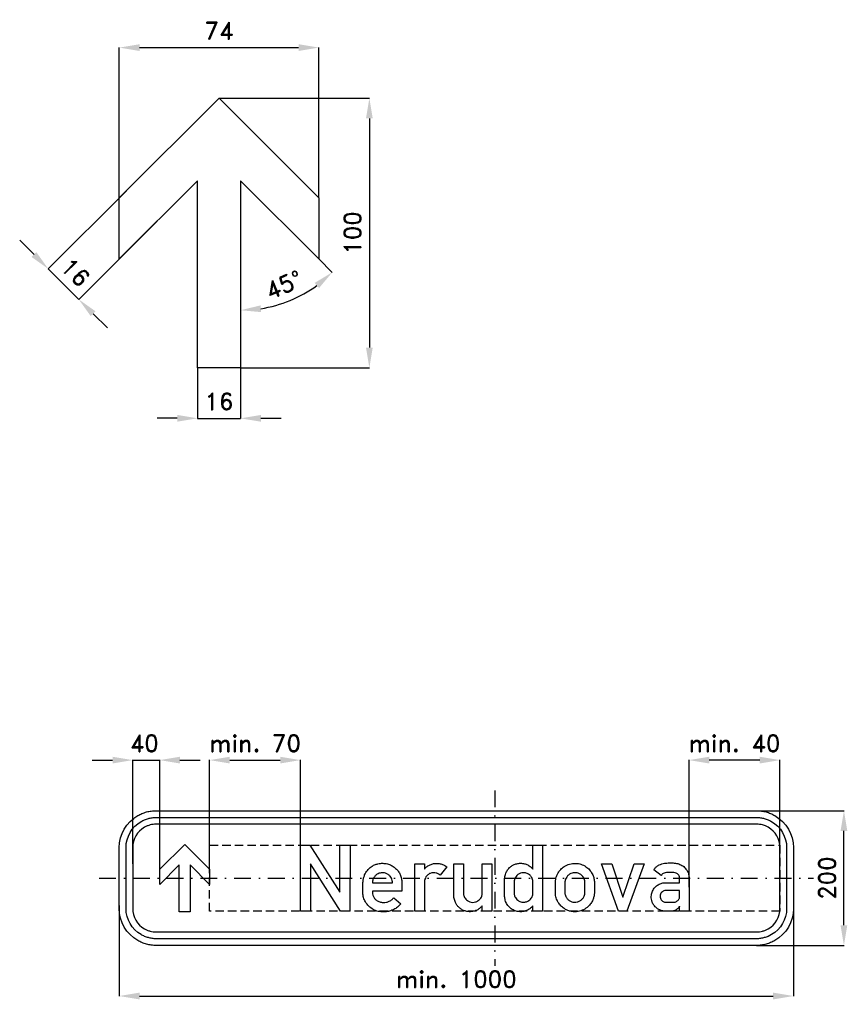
# Model space of a CAD drawing. Header units: millimetres. Extents: x -648 to 13880, y -187 to 1472.
import ezdxf

# ---------------------------------------------------------------- set-up
doc = ezdxf.new("R2010")
doc.units = ezdxf.units.MM
doc.header["$LTSCALE"] = 5
doc.linetypes.add('ČERCHOVANÁX2', pattern=[2, 1, -0.5, 0, -0.5])
doc.linetypes.add('ČÁRKOVANÁX2', pattern=[1.5, 1, -0.5])
doc.layers.add('Kóty', color=2, linetype='Continuous')
doc.layers.add('Značka', color=7, linetype='Continuous')
doc.styles.get("Standard").update_dxf_attribs({"font": 'romand.shx', "height": 25})
doc.dimstyles.get("Standard").update_dxf_attribs({"dimtxt": 25, "dimasz": 30, "dimexe": 0.18, "dimexo": 0.0625, "dimgap": 12.5, "dimtad": 1, "dimdec": 0, "dimzin": 0, "dimdsep": 46, "dimtxsty": 'Standard', "dimcen": 0.09, "dimadec": 0, "dimazin": 0, "dimtfac": 1, "dimtdec": 0, "dimtofl": 0, "dimtmove": 0, "dimatfit": 3, "dimfxl": 1, "dimtolj": 1, "dimtzin": 0, "dimarcsym": 0})

# ---------------------------------------------------------------- blocks, each defined once
blk = doc.blocks.new('*D2')
at = {"layer": 'Defpoints', "color": 0, "transparency": 16777216}
for p in [(-500, -40.5), (500, -43.7), (500, -175)]:
    blk.add_point(p, dxfattribs=at)
at = {"layer": 'Kóty', "color": 0, "lineweight": -2, "transparency": 16777216}
for p, q in [((-500, -40.6), (-500, -175.2)), ((500, -43.8), (500, -175.2)), ((-470, -175), (470, -175))]:
    blk.add_line(p, q, dxfattribs=at)
at = {"layer": 'Kóty', "color": 0, "transparency": 16777216}
for points in [[(-470, -170), (-470, -180), (-500, -175)], [(470, -170), (470, -180), (500, -175)]]:
    blk.add_solid(points, dxfattribs=at)
at = {"layer": 'Kóty', "color": 0, "transparency": 16777216, "insert": (0, -150), "char_height": 25, "attachment_point": 5}
blk.add_mtext('\\A1;min. 1000', dxfattribs=at)
blk = doc.blocks.new('*D3')
at = {"layer": 'Defpoints', "color": 0, "transparency": 16777216}
for p in [(426.8, 100), (575, 100), (445, -100)]:
    blk.add_point(p, dxfattribs=at)
at = {"layer": 'Kóty', "color": 0, "lineweight": -2, "transparency": 16777216}
for p, q in [((426.9, 100), (575.2, 100)), ((575, -70), (575, 70)), ((445.1, -100), (575.2, -100))]:
    blk.add_line(p, q, dxfattribs=at)
at = {"layer": 'Kóty', "color": 0, "transparency": 16777216}
for points in [[(570, 70), (580, 70), (575, 100)], [(570, -70), (580, -70), (575, -100)]]:
    blk.add_solid(points, dxfattribs=at)
at = {"layer": 'Kóty', "color": 0, "transparency": 16777216, "insert": (550, 0), "char_height": 25, "attachment_point": 5, "rotation": 90}
blk.add_mtext('\\A1;200', dxfattribs=at)
blk = doc.blocks.new('*D4')
at = {"layer": 'Defpoints', "color": 0, "transparency": 16777216}
for p in [(-384, 757.1), (-320, 757.1), (-320, 682.1)]:
    blk.add_point(p, dxfattribs=at)
at = {"layer": 'Kóty', "color": 0, "lineweight": -2, "transparency": 16777216}
for p, q in [((-384, 757), (-384, 681.9)), ((-320, 757), (-320, 681.9)), ((-414, 682.1), (-444, 682.1)), ((-290, 682.1), (-260, 682.1))]:
    blk.add_line(p, q, dxfattribs=at)
at = {"layer": 'Kóty', "color": 0, "transparency": 16777216}
for points in [[(-414, 687.1), (-414, 677.1), (-384, 682.1)], [(-290, 687.1), (-290, 677.1), (-320, 682.1)]]:
    blk.add_solid(points, dxfattribs=at)
at = {"layer": 'Kóty', "color": 0, "transparency": 16777216, "insert": (-352, 707.1), "char_height": 25, "attachment_point": 5}
blk.add_mtext('\\A1;16', dxfattribs=at)
blk = doc.blocks.new('*D5')
at = {"layer": 'Defpoints', "color": 0, "transparency": 16777216}
for p in [(-204, 1232.1), (-500, 1009.1), (-204, 1009.1)]:
    blk.add_point(p, dxfattribs=at)
at = {"layer": 'Kóty', "color": 0, "lineweight": -2, "transparency": 16777216}
for p, q in [((-500, 1009.2), (-500, 1232.3)), ((-470, 1232.1), (-234, 1232.1)), ((-204, 1009.2), (-204, 1232.3))]:
    blk.add_line(p, q, dxfattribs=at)
at = {"layer": 'Kóty', "color": 0, "transparency": 16777216}
for points in [[(-470, 1237.1), (-470, 1227.1), (-500, 1232.1)], [(-234, 1237.1), (-234, 1227.1), (-204, 1232.1)]]:
    blk.add_solid(points, dxfattribs=at)
at = {"layer": 'Kóty', "color": 0, "transparency": 16777216, "insert": (-352, 1257.1), "char_height": 25, "attachment_point": 5}
blk.add_mtext('\\A1;74', dxfattribs=at)
blk = doc.blocks.new('*D6')
at = {"layer": 'Defpoints', "color": 0, "transparency": 16777216}
for p in [(-352, 1157.1), (-320, 757.1), (-129, 757.1)]:
    blk.add_point(p, dxfattribs=at)
at = {"layer": 'Kóty', "color": 0, "lineweight": -2, "transparency": 16777216}
for p, q in [((-351.9, 1157.1), (-128.8, 1157.1)), ((-129, 1127.1), (-129, 787.1)), ((-319.9, 757.1), (-128.8, 757.1))]:
    blk.add_line(p, q, dxfattribs=at)
at = {"layer": 'Kóty', "color": 0, "transparency": 16777216}
for points in [[(-134, 1127.1), (-124, 1127.1), (-129, 1157.1)], [(-134, 787.1), (-124, 787.1), (-129, 757.1)]]:
    blk.add_solid(points, dxfattribs=at)
at = {"layer": 'Kóty', "color": 0, "transparency": 16777216, "insert": (-154, 957.1), "char_height": 25, "attachment_point": 5, "rotation": 90}
blk.add_mtext('\\A1;100', dxfattribs=at)
blk = doc.blocks.new('*D7')
at = {"layer": 'Defpoints', "color": 0, "transparency": 16777216}
for p in [(-320, 1034.6), (-320, 1034.6), (-204, 918.6), (-270.2, 848.9), (-320, 757.1)]:
    blk.add_point(p, dxfattribs=at)
at = {"layer": 'Kóty', "color": 0, "lineweight": -2, "transparency": 16777216}
blk.add_line((-204, 918.5), (-184, 898.5), dxfattribs=at)
blk.add_arc((-320, 1034.6), 192.2, 278.9513, 306.0487, dxfattribs=at)
at = {"layer": 'Kóty', "color": 0, "transparency": 16777216}
for points in [[(-210.1, 883), (-203.6, 875.4), (-184.1, 898.7)], [(-289.7, 839.7), (-290.5, 849.7), (-320, 842.4)]]:
    blk.add_solid(points, dxfattribs=at)
at = {"layer": 'Kóty', "color": 0, "transparency": 16777216, "insert": (-256, 880.1), "char_height": 25, "attachment_point": 5, "rotation": 22.5}
blk.add_mtext('\\A1;45°', dxfattribs=at)
blk = doc.blocks.new('*D8')
at = {"layer": 'Defpoints', "color": 0, "transparency": 16777216}
for p in [(-489.2, 1019.9), (-444, 974.6), (-560.1, 858.5)]:
    blk.add_point(p, dxfattribs=at)
at = {"layer": 'Kóty', "color": 0, "lineweight": -2, "transparency": 16777216}
for p, q in [((-489.3, 1019.8), (-605.4, 903.7)), ((-444, 974.6), (-560.2, 858.4)), ((-626.5, 925), (-647.7, 946.2)), ((-538.8, 837.3), (-517.6, 816.1))]:
    blk.add_line(p, q, dxfattribs=at)
at = {"layer": 'Kóty', "color": 0, "transparency": 16777216}
for points in [[(-623, 928.5), (-630.1, 921.5), (-605.3, 903.8)], [(-535.3, 840.9), (-542.4, 833.8), (-560.1, 858.5)]]:
    blk.add_solid(points, dxfattribs=at)
at = {"layer": 'Kóty', "color": 0, "transparency": 16777216, "insert": (-565, 898.8), "char_height": 25, "attachment_point": 5, "rotation": 315}
blk.add_mtext('\\A1;16', dxfattribs=at)

msp = doc.modelspace()

# ---------------------------------------------------------------- linework, layer by layer
at = {"layer": 'Kóty'}
for p, q in [((-540, 175), (-510, 175)), ((-480, 21.1), (-480, 175.2)), ((-440, 13.1), (-440, 175.2)), ((-410, 175), (-380, 175)), ((-366, 13.1), (-366, 175.2)), ((-336, 175), (-261.3, 175)), ((-231.3, 49.1), (-231.3, 175.2)), ((345.3, -13.4), (345.3, 175.2)), ((450, 175), (375.3, 175)), ((480, 49.1), (480, 175.2))]:
    msp.add_line(p, q, dxfattribs=at)
for points in [[(-605.3, 903.8), (-560.2, 858.4)], [(-384, 681.9), (-320, 681.9)], [(-480, 175), (-440, 175)]]:
    msp.add_lwpolyline(points, dxfattribs=at)
for points in [[(-510, 180), (-510, 170), (-480, 175)], [(-410, 180), (-410, 170), (-440, 175)], [(-336, 180), (-336, 170), (-366, 175)], [(-261.3, 180), (-261.3, 170), (-231.3, 175)], [(375.3, 180), (375.3, 170), (345.3, 175)], [(450, 180), (450, 170), (480, 175)]]:
    msp.add_solid(points, dxfattribs=at)
at = {"layer": 'Značka', "color": 6, "linetype": 'ČERCHOVANÁX2', "ltscale": 5}
msp.add_line((57, 130), (57, -130), dxfattribs=at)
at = {"layer": 'Značka', "color": 5}
for points in [[(-500, 1009.1), (-352, 1157.1), (-204, 1009.1), (-204, 918.6), (-320, 1034.6), (-320, 757.1), (-384, 757.1), (-384, 1034.6), (-500, 918.6), (-500, 1009.1)], [(-440, 13), (-403, 50), (-366, 13), (-366, -9.6), (-395, 19.4), (-395, -50), (-411, -50), (-411, 19.4), (-440, -9.6), (-440, 13)], [(-231.3, -49), (-231.3, 49), (-217.2, 49), (-172.7, -20.9), (-172.7, 49), (-157.7, 49), (-157.8, -49), (-171.9, -49), (-216.5, 20.9), (-216.5, -49), (-231.3, -49)], [(240.8, -49), (215.5, 21), (230.5, 21), (247, -28.1), (263.7, 21), (278.6, 21), (253.1, -49), (240.8, -49)]]:
    msp.add_lwpolyline(points, dxfattribs=at)
for points in [[(-445, -100), (-445.2, -100), (-445.4, -100, -0.032183), (-452.5, -99.5, -0.035454), (-459.5, -98.1, -0.036275), (-466.3, -95.8, -0.034433), (-472.6, -92.6, -0.03373), (-478.6, -88.6), (-483.9, -83.9), (-488.6, -78.6), (-492.6, -72.6), (-495.8, -66.3), (-498.1, -59.5), (-499.5, -52.5), (-500, -45.4), (-500, -45.2), (-500, -45), (-500, 45), (-500, 45.2), (-500, 45.4), (-499.5, 52.5), (-498.1, 59.5), (-495.8, 66.3), (-492.6, 72.6), (-488.6, 78.6), (-483.9, 83.9), (-478.6, 88.6, -0.034227), (-472.6, 92.6, -0.034061), (-466.3, 95.7, -0.033424), (-459.5, 98.1, -0.034124), (-452.5, 99.5, -0.036745), (-445.4, 100), (-445.2, 100), (-445, 100), (445, 100), (445.2, 100), (445.4, 100, -0.032177), (452.5, 99.5, -0.035434), (459.5, 98.1, -0.036231), (466.3, 95.8, -0.034387), (472.6, 92.6), (478.6, 88.6), (483.9, 83.9), (488.6, 78.6), (492.6, 72.6), (495.8, 66.3), (498.1, 59.5), (499.5, 52.5), (500, 45.4), (500, 45.2), (500, 45), (500, -45), (500, -45.2), (500, -45.4), (499.5, -52.5), (498.1, -59.5), (495.8, -66.3), (492.6, -72.6), (488.6, -78.6), (483.9, -83.9), (478.6, -88.6), (472.6, -92.6, -0.034074), (466.3, -95.7, -0.033398), (459.5, -98.1, -0.034121), (452.5, -99.5, -0.036746), (445.4, -100), (445.2, -100), (445, -100), (-445, -100)], [(-445, -90), (-445.2, -90), (-445.3, -90, -0.03218), (-451.2, -89.6, -0.035441), (-456.9, -88.4, -0.036275), (-462.4, -86.5, -0.034405), (-467.6, -83.9), (-472.4, -80.7), (-476.8, -76.8), (-480.7, -72.5), (-483.9, -67.6), (-486.5, -62.4), (-488.4, -56.9), (-489.6, -51.2), (-490, -45.4), (-490, -45.2), (-490, -45), (-490, 45), (-490, 45.2), (-490, 45.4), (-489.6, 51.2), (-488.4, 56.9), (-486.5, 62.4), (-483.9, 67.6), (-480.7, 72.5), (-476.8, 76.8), (-472.4, 80.7), (-467.6, 83.9, -0.034043), (-462.4, 86.5, -0.03341), (-456.9, 88.4, -0.034119), (-451.2, 89.6, -0.036742), (-445.3, 90), (-445.2, 90), (-445, 90), (445, 90), (445.2, 90), (445.4, 90, -0.032169), (451.2, 89.6, -0.035423), (456.9, 88.4, -0.036263), (462.4, 86.5, -0.034405), (467.6, 83.9), (472.4, 80.7), (476.8, 76.8), (480.7, 72.5), (483.9, 67.6), (486.5, 62.4), (488.4, 56.9), (489.6, 51.2), (490, 45.4), (490, 45.2), (490, 45), (490, -45), (490, -45.2), (490, -45.4), (489.6, -51.2), (488.4, -56.9), (486.5, -62.4), (483.9, -67.6), (480.7, -72.5), (476.8, -76.8), (472.4, -80.7), (467.6, -83.9), (462.4, -86.5, -0.033403), (456.9, -88.4, -0.034116), (451.2, -89.6, -0.036749), (445.4, -90), (445.2, -90), (445, -90), (-445, -90)], [(-445, -80), (445, -80), (445.1, -80), (445.3, -80, 0.032169), (449.8, -79.7, 0.035452), (454.2, -78.8, 0.036304), (458.5, -77.3), (462.6, -75.3), (466.4, -72.8), (469.8, -69.7), (472.8, -66.4), (475.3, -62.6), (477.3, -58.5), (478.8, -54.2), (479.7, -49.8), (480, -45.3), (480, -45.1), (480, -45), (480, 45), (480, 45.1), (480, 45.3), (479.7, 49.8), (478.8, 54.2), (477.3, 58.5), (475.3, 62.6), (472.8, 66.4), (469.8, 69.7), (466.4, 72.8), (462.6, 75.3), (458.5, 77.3), (454.2, 78.8, 0.034146), (449.8, 79.7, 0.03675), (445.3, 80), (445.1, 80), (445, 80), (-445, 80), (-445.1, 80), (-445.3, 80, 0.032182), (-449.8, 79.7, 0.035448), (-454.2, 78.8, 0.036258), (-458.5, 77.3, 0.034413), (-462.6, 75.3), (-466.3, 72.8), (-469.8, 69.7), (-472.8, 66.4), (-475.3, 62.6), (-477.3, 58.5), (-478.8, 54.2), (-479.7, 49.8), (-480, 45.3), (-480, 45.1), (-480, 45), (-480, -45), (-480, -45.1), (-480, -45.3), (-479.7, -49.8), (-478.8, -54.2), (-477.3, -58.5), (-475.3, -62.6), (-472.8, -66.4), (-469.8, -69.7), (-466.3, -72.8), (-462.6, -75.3), (-458.5, -77.3, 0.033426), (-454.2, -78.8, 0.03412), (-449.8, -79.7, 0.036748), (-445.3, -80), (-445.1, -80), (-445, -80)], [(113.7, -49), (113.7, -41.1, -0.005053), (112.5, -42.4, -0.015134), (111.3, -43.7, -0.062262), (106.7, -47, -0.065139), (101.5, -49.1, -0.056567), (96.7, -49.9, -0.053309), (91.9, -49.7, -0.06919), (85.7, -47.9, -0.072239), (80.3, -44.5, -0.079568), (75.5, -39.3, -0.080057), (72.6, -32.8, -0.032665), (72, -30.2, -0.033841), (71.7, -27.5, -0.004996), (71.7, -27), (71.7, -26.4), (71.7, -0.9), (71.7, -0.2, -0.00641), (71.8, 0.4, -0.042008), (72.3, 3.8, -0.03902), (73.4, 7.1, -0.063162), (76.1, 12.2, -0.065746), (80.1, 16.4, -0.054115), (83.9, 19.1, -0.052293), (88.2, 20.9, -0.063382), (93.9, 22, -0.063666), (99.8, 21.6, -0.059503), (104.8, 20.1, -0.064399), (109.3, 17.4, -0.022319), (110.9, 16.1, -0.013226), (112.4, 14.7), (113.1, 14), (113.7, 13.4), (113.7, 49), (127.8, 49), (127.8, -49), (113.7, -49)], [(-82.3, -38.4, -0.002695), (-83.3, -39.4, -0.008081), (-84.2, -40.4, -0.045823), (-88.7, -44.2, -0.046326), (-93.8, -47.1, -0.057683), (-100.7, -49.4, -0.056156), (-107.9, -50.2, -0.062983), (-115.9, -49.4, -0.071136), (-123.3, -46.5, -0.073604), (-129.8, -41.7, -0.068187), (-134.7, -35.3, -0.062724), (-137.6, -28.9, -0.079565), (-138.5, -22.2, -0.005009), (-138.5, -21.6), (-138.5, -21.1), (-138.5, -6), (-138.4, -5.4), (-138.4, -4.7, -0.031631), (-137.5, 0, -0.042634), (-136, 4.6, -0.074802), (-132, 11.4, -0.075595), (-126.2, 16.8, -0.053414), (-121.4, 19.5, -0.049384), (-116.2, 21.2, -0.060563), (-109.2, 21.9, -0.063991), (-102.3, 21, -0.058851), (-96.4, 18.8, -0.056374), (-91.1, 15.3, -0.052444), (-87, 11.2, -0.056929), (-83.8, 6.4, -0.054705), (-81.8, 0.9, -0.044547), (-80.8, -4.9), (-80.7, -5.4), (-80.7, -6), (-80.7, -19.2), (-124.5, -19.2, 0.003687), (-124.5, -20.1, 0.011002), (-124.5, -21.1, 0.065025), (-123.8, -25.2, 0.077929), (-122, -29, 0.098997), (-118.4, -32.9, 0.081464), (-113.5, -35.3, 0.070359), (-108.7, -36.2, 0.067887), (-103.8, -35.8, 0.063561), (-99.4, -34.3, 0.066285), (-95.4, -31.7, 0.019644), (-94.1, -30.5, 0.006553), (-92.9, -29.3), (-82.3, -38.4)], [(-61.5, -49), (-61.5, 21), (-47.4, 21), (-47.4, 13.3, -0.005354), (-46.2, 14.5, -0.01609), (-45, 15.8, -0.059421), (-41, 18.7, -0.056252), (-36.3, 20.7, -0.061468), (-30.9, 21.8, -0.062527), (-25.3, 21.5, -0.056643), (-20.4, 20.2, -0.054491), (-15.8, 17.8, -0.008088), (-15, 17.3), (-14.2, 16.7), (-24.2, 4.4, 0.005145), (-25.1, 5.1, 0.015386), (-26.1, 5.7, 0.073531), (-29.9, 7.4, 0.081605), (-34.1, 7.9, 0.089312), (-38.6, 7, 0.08766), (-42.4, 4.7, 0.074687), (-45, 1.8, 0.069775), (-46.7, -1.7, 0.028077), (-47.1, -3.1, 0.034203), (-47.3, -4.4, 0.01011), (-47.4, -4.9), (-47.4, -5.5), (-47.4, -49), (-61.5, -49)], [(52.5, 21), (52.5, -49), (38.5, -49), (38.5, -41.3, -0.004227), (37.2, -42.6, -0.012636), (35.9, -43.9, -0.040893), (32.6, -46.4, -0.050601), (28.9, -48.3, -0.044095), (25.6, -49.3, -0.036417), (22.1, -49.8, -0.051787), (16.8, -49.6, -0.059754), (11.7, -48.4, -0.060315), (7.1, -46.1, -0.05751), (3.2, -42.8, -0.051899), (0.2, -39.2, -0.051165), (-1.9, -35, -0.036506), (-2.9, -31.9, -0.040104), (-3.5, -28.8, -0.006777), (-3.5, -28.1), (-3.6, -27.4), (-3.6, 21), (10.5, 21), (10.5, -22.1), (10.5, -22.7, 0.011754), (10.5, -23.2, 0.072597), (11, -26, 0.052958), (12.2, -28.7, 0.052699), (14.1, -31.3, 0.060095), (16.4, -33.4, 0.0793), (20, -35.3, 0.07667), (24.1, -36, 0.081965), (28.5, -35.4, 0.086444), (32.5, -33.5, 0.070443), (35.1, -31.1, 0.06249), (37.1, -28.1, 0.045096), (38, -25.9, 0.056317), (38.5, -23.5, 0.008544), (38.5, -23.1), (38.5, -22.6), (38.5, 21), (52.5, 21)], [(147, -6.1), (147, -5.9), (147, -5.6, -0.009089), (147.2, -3.3, -0.020093), (147.6, -1, -0.048103), (148.9, 3.6, -0.043503), (151, 7.8, -0.05767), (154.9, 12.9, -0.06015), (159.9, 17, -0.082226), (168.1, 20.8, -0.081682), (177, 21.8, -0.073888), (184.9, 20.4, -0.073157), (192.1, 16.9, -0.065874), (197.6, 12.2, -0.066342), (201.6, 6.2, -0.054203), (203.8, 0.7, -0.053674), (204.8, -5.1), (204.8, -5.6), (204.9, -6.2), (204.9, -21.8), (204.8, -22.3), (204.8, -22.9, -0.029467), (204, -27.7, -0.044489), (202.5, -32.3, -0.061001), (199.6, -37.6, -0.055879), (195.6, -42.1, -0.073946), (188.7, -46.9, -0.075291), (180.7, -49.5, -0.05346), (175, -50, -0.055214), (169.4, -49.2, -0.049321), (164.4, -47.6, -0.04569), (159.9, -45, -0.054782), (155, -41, -0.056329), (151.2, -36, -0.064931), (148.2, -29.5, -0.072649), (147, -22.5), (147, -22), (147, -21.6), (147, -6.1)], [(331.2, -49), (331.2, -41.7, -0.005746), (330.6, -42.7, -0.017357), (329.9, -43.6, -0.039284), (328.5, -45.2, -0.035816), (326.9, -46.5, -0.060163), (324, -48.1, -0.07799), (320.7, -48.9, -0.014416), (320, -49, -0.004803), (319.3, -49), (309.8, -49), (309.4, -49, -0.005118), (308.9, -49, -0.039433), (306.3, -48.7, -0.036776), (303.7, -48, -0.049524), (300.2, -46.5, -0.046922), (297, -44.3, -0.065503), (293.2, -40.3, -0.069534), (290.6, -35.5, -0.055289), (289.5, -31.4, -0.053381), (289.2, -27.2, -0.079731), (290.5, -20.8, -0.083377), (293.7, -15.1, -0.079656), (298.2, -10.7, -0.074381), (303.8, -7.9, -0.032363), (306.1, -7.3, -0.039891), (308.5, -6.9, -0.010446), (309.3, -6.9, -0.003472), (310, -6.9), (331.3, -6.9), (331.3, 0.7), (331.2, 1.2, 0.013774), (331.1, 1.7, 0.097541), (330, 4.4, 0.100813), (328, 6.5, 0.115403), (324.4, 8, 0.04148), (320.5, 8.4, 0.010056), (317.1, 8.4, 0.009952), (313.7, 8.3, 0.038424), (310, 8, 0.106448), (306.7, 6.6, 0.056394), (305.5, 5.6, 0.053444), (304.5, 4.4, 0.012393), (304.3, 4, 0.004149), (304.1, 3.6), (293, 12.3, -0.00431), (293.7, 13.3, -0.012929), (294.5, 14.3, -0.055258), (297.5, 17.3, -0.053328), (301.1, 19.5, -0.045309), (304.8, 21, -0.035866), (308.6, 21.9, -0.024236), (312.4, 22.3, -0.011699), (316.1, 22.5, -0.028038), (323.3, 22.3, -0.066273), (330.1, 20.9, -0.075916), (336, 18, -0.077632), (340.7, 13.4, -0.069938), (343.7, 8.5, -0.07329), (345.1, 3, -0.010266), (345.2, 2, -0.003428), (345.3, 1), (345.3, -49), (331.2, -49)], [(-94.7, -6.9, 0.008287), (-94.9, -5.3, 0.024979), (-95.1, -3.6, 0.067223), (-96.3, -0.2, 0.065187), (-98.3, 2.8, 0.074787), (-101.3, 5.5, 0.075283), (-105.1, 7.2, 0.108611), (-111.4, 7.8, 0.11325), (-117.3, 5.7, 0.086985), (-120.9, 2.7, 0.078971), (-123.3, -1.3, 0.038505), (-124, -3.3, 0.045047), (-124.4, -5.4, 0.013365), (-124.5, -6.2, 0.00444), (-124.5, -6.9), (-94.7, -6.9)], [(85.7, -6.1), (85.7, -22.4), (85.7, -22.8, 0.00715), (85.7, -23.1, 0.056024), (86.1, -25.4, 0.046474), (86.9, -27.6, 0.061631), (88.6, -30.4, 0.061356), (91, -32.8, 0.064137), (94, -34.7, 0.068303), (97.3, -35.7, 0.085494), (101.7, -35.7, 0.081423), (105.9, -34.3, 0.064658), (108.8, -32.4, 0.067492), (111.1, -29.9, 0.049404), (112.4, -27.5, 0.038626), (113.3, -25, 0.022265), (113.6, -24, 0.040418), (113.7, -22.9, 0.011126), (113.7, -22.6), (113.7, -22.3), (113.7, -5, 0.003624), (113.6, -4.3, 0.010872), (113.6, -3.6, 0.059953), (112.7, -0.7, 0.059131), (111.2, 2, 0.073982), (108.6, 4.9, 0.073394), (105.2, 6.8, 0.057002), (102.4, 7.7, 0.055346), (99.4, 8, 0.079431), (95.1, 7.2, 0.084183), (91.2, 5.1, 0.072462), (88.6, 2.5, 0.073105), (86.8, -0.6, 0.042429), (86.1, -2.8, 0.033479), (85.8, -5, 0.00521), (85.7, -5.6), (85.7, -6.1)], [(161, -6.6), (161, -21.2), (161, -21.6), (161, -22, 0.04895), (161.4, -24.6, 0.048736), (162.3, -27.2, 0.07394), (164.5, -30.7, 0.075989), (167.6, -33.4, 0.072364), (171.1, -35.1, 0.069474), (175, -35.8, 0.074515), (179.2, -35.4, 0.073735), (183.2, -33.8, 0.072975), (186.6, -31.3, 0.076363), (189.1, -27.9, 0.051036), (190.2, -25.3, 0.04894), (190.7, -22.6, 0.00531), (190.8, -22.2), (190.8, -21.8), (190.8, -6.2), (190.8, -5.8), (190.7, -5.4, 0.04566), (190.1, -2.6, 0.050975), (189, 0.1, 0.081493), (186.3, 3.8, 0.083328), (182.5, 6.4, 0.067581), (179.1, 7.6, 0.064269), (175.5, 7.9, 0.068125), (171.6, 7.3, 0.068991), (168, 5.6, 0.070495), (164.9, 3.1, 0.073287), (162.7, -0.1, 0.052039), (161.6, -2.8, 0.044965), (161.1, -5.7, 0.004794), (161, -6.1), (161, -6.6)], [(331.2, -18.3), (311.4, -18.3), (310.8, -18.3, 0.008999), (310.3, -18.4, 0.059815), (307.9, -19, 0.073869), (305.8, -20.2, 0.097435), (303.6, -22.5, 0.097507), (302.5, -25.4, 0.092827), (302.4, -28.4, 0.08707), (303.4, -31.2, 0.077273), (304.9, -33.3, 0.084535), (307, -34.8, 0.055372), (308.6, -35.5, 0.04051), (310.4, -35.8, 0.006989), (310.9, -35.9), (311.4, -35.9), (322.7, -35.9), (323, -35.9, 0.007666), (323.4, -35.8, 0.065744), (325.7, -35.2, 0.074597), (327.8, -34, 0.076241), (329.5, -32.3, 0.061167), (330.7, -30.1, 0.030237), (331, -29.2, 0.049442), (331.2, -28.3, 0.015257), (331.2, -28), (331.2, -27.7), (331.2, -18.3)]]:
    msp.add_lwpolyline(points, format="xyb", dxfattribs=at)
at = {"layer": 'Značka', "color": 6, "linetype": 'ČÁRKOVANÁX2', "ltscale": 2.5}
msp.add_lwpolyline([(-366, -49), (-366, 49), (480, 49), (480, -49), (-366, -49)], dxfattribs=at)
at = {"layer": 'Značka', "color": 6, "linetype": 'ČERCHOVANÁX2', "ltscale": 5}
msp.add_lwpolyline([(-530, 0), (530, 0)], dxfattribs=at)

# ---------------------------------------------------------------- texts
at = {"layer": 'Kóty', "insert": (-462.9, 200), "char_height": 25, "attachment_point": 5}
msp.add_mtext('\\A1;40', dxfattribs=at)
at = {"layer": 'Kóty', "char_height": 25, "attachment_point": 5}
for s, insert, width in [('\\A1;min. 70', (-298.6, 200), 224.929), ('\\A1;min. 40', (412.6, 200), 202.198)]:
    msp.add_mtext(s, dxfattribs=dict(at, insert=insert, width=width))

# ---------------------------------------------------------------- dimensions: what is measured, and where the dimension line sits
at = {"layer": 'Kóty'}
for base, p1, p2, text, picture, middle in [((-204, 1232.1), (-500, 1009.1), (-204, 1009.1), '74', '*D5', (-352, 1257.1)), ((-320, 682.1), (-384, 757.1), (-320, 757.1), '16', '*D4', (-352, 707.1)), ((500, -175), (-500, -40.5), (500, -43.7), 'min. 1000', '*D2', (0, -150))]:
    dim = msp.add_linear_dim(base=base, p1=p1, p2=p2, text=text, dimstyle='Standard', dxfattribs=at)
    dim.commit()
    dim.dimension.update_dxf_attribs({"geometry": picture, "text_midpoint": middle})
dim = msp.add_linear_dim(base=(-129, 757.1), p1=(-352, 1157.1), p2=(-320, 757.1), angle=90, text='100', dimstyle='Standard', dxfattribs=at)
dim.commit()
dim.dimension.update_dxf_attribs({"geometry": '*D6', "text_midpoint": (-154, 957.1)})
dim = msp.add_angular_dim_2l(base=(-270.2, 848.9), line1=((-204, 918.6), (-320, 1034.6)), line2=((-320, 1034.6), (-320, 757.1)), dimstyle='Standard', dxfattribs=at)
dim.commit()
dim.dimension.update_dxf_attribs({"geometry": '*D7', "text_midpoint": (-256, 880.1)})
dim = msp.add_aligned_dim(p1=(-489.2, 1019.9), p2=(-444, 974.6), distance=-164.2, text='16', dimstyle='Standard', dxfattribs=at)
dim.commit()
dim.dimension.update_dxf_attribs({"geometry": '*D8', "text_midpoint": (-565, 898.8)})
dim = msp.add_linear_dim(base=(575, 100), p1=(445, -100), p2=(426.8, 100), angle=90, dimstyle='Standard', dxfattribs=at)
dim.commit()
dim.dimension.update_dxf_attribs({"geometry": '*D3', "text_midpoint": (550, 0)})

doc.saveas('drawing.dxf')
